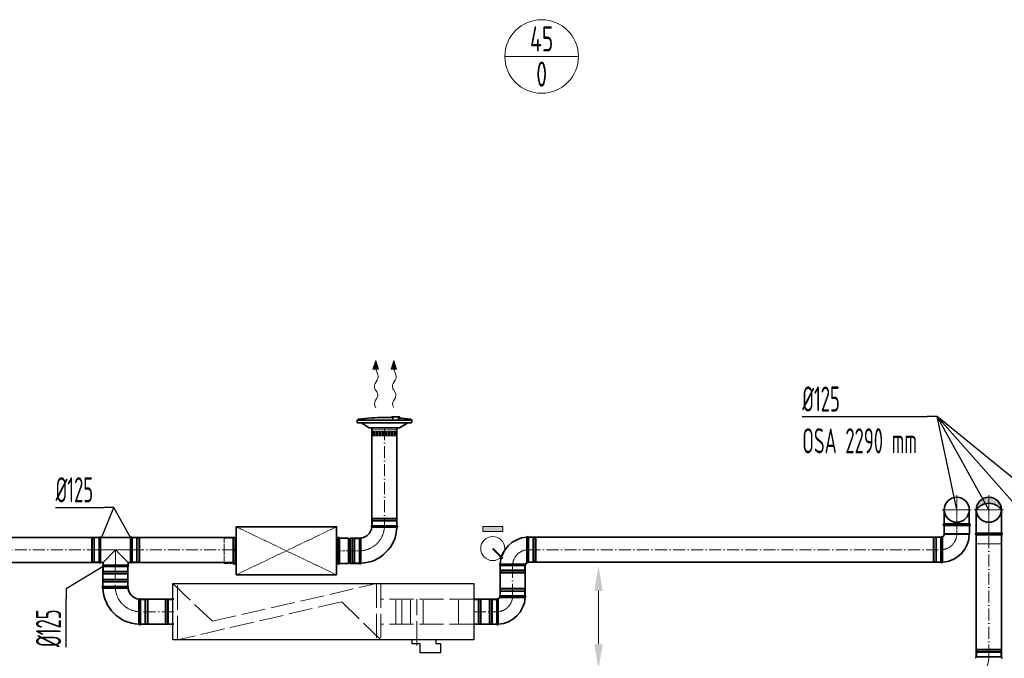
# Model space of a CAD drawing. Header units: millimetres. Extents: x -20688 to 44066, y -7315 to 67290.
# Tile 13 of 75: x 17020 to 21929, y -3785 to -603. Entities that reach past the tile are written whole.
import ezdxf
from ezdxf.enums import TextEntityAlignment as Align

# ---------------------------------------------------------------- set-up
doc = ezdxf.new("R2010")
doc.units = ezdxf.units.MM
for name, pattern in [('ACAD_ISO02W100', [15, 12, -3]), ('ACAD_ISO10W100', [18, 12, -3, 0, -3]), ('phl_thick', [0])]:
    doc.linetypes.add(name, pattern=pattern)
for name, color, linetype, lineweight in [('UT_KOTY - DIMENZE', 7, 'Continuous', 5), ('VZT_01 SUP (PŘÍVOD) - OBRYS', 5, 'Continuous', 35), ('VZT_02 SUP (PŘÍVOD) - OSA', 5, 'ACAD_ISO10W100', 5), ('VZT_05 ETA (ODVOD) - OBRYS', 6, 'Continuous', 35), ('VZT_06 ETA (ODVOD) - OSA', 6, 'ACAD_ISO10W100', 5), ('VZT_21 ZAŘÍZENÍ - OBRYS', 1, 'Continuous', 30), ('VZT_22 ZAŘÍZENÍ - DETAIL', 8, 'Continuous', 5), ('VZT_30 DISTRIBUČNÍ PRVKY - OBRYS', 1, 'Continuous', 35), ('VZT_35 TLUMIČE HLUKU - OBRYS', 1, 'Continuous', 35), ('VZT_36 TLUMIČE HLUKU - OSA', 1, 'ACAD_ISO10W100', 5), ('VZT_37 TLUMIČE HLUKU - DETAIL', 8, 'ACAD_ISO02W100', 5), ('VZT_52 POPIS - DISTRIBUCE', 7, 'Continuous', 5), ('VZT_60_KOTY - DIMENZE', 7, 'Continuous', 5), ('VZT_KOTY - DIMENZE', 7, 'Continuous', 5), ('VZT_POPIS - OBECNE', 7, 'Continuous', 5)]:
    doc.layers.add(name, color=color, linetype=linetype, lineweight=lineweight)
for name, color, linetype, lineweight, plot in [('VZT_03 SUP (PŘÍVOD) - NETISK', 8, 'ACAD_ISO02W100', 5, False), ('VZT_07 ETA (ODVOD) - NETISK', 8, 'ACAD_ISO02W100', 5, False), ('VZT_34 DISTRIBUČNÍ PRVKY - NETISK', 8, 'ACAD_ISO02W100', 5, False), ('VZT_39 TLUMIČE HLUKU - NETISK', 8, 'ACAD_ISO02W100', 5, False)]:
    doc.layers.add(name, color=color, linetype=linetype, lineweight=lineweight, plot=plot)
doc.styles.add('EVORA_125', font='isocp.shx', dxfattribs={"width": 0.6, "height": 125})
doc.styles.add('ISOCP 2.5', font='isocp.shx', dxfattribs={"width": 0.6, "height": 2.5})
doc.styles.add('JS', font='isocp.shx', dxfattribs={"width": 0.6, "height": 125})

msp = doc.modelspace()

# ---------------------------------------------------------------- hatches: boundary and pattern name
at = {"layer": 'VZT_05 ETA (ODVOD) - OBRYS'}
h = msp.add_hatch(color=256, dxfattribs=at)
h.dxf.hatch_style = 1
h.paths.add_polyline_path([(21789.4, -3045, -0.242708), (21851.9, -3012.8), (21851.9, -2982.5, 0.414214)])
h.paths.add_polyline_path([(21851.9, -2982.5), (21851.9, -3012.8, -0.242708), (21914.4, -3045, 0.414214)])
at = {"layer": 'VZT_POPIS - OBECNE'}
h = msp.add_hatch(color=256, dxfattribs=at)
h.dxf.hatch_style = 1
h.paths.add_polyline_path([(19428.4, -3128.3), (19328.4, -3128.3), (19328.4, -3153.3), (19428.4, -3153.3)])

# ---------------------------------------------------------------- linework, layer by layer
at = {"color": 0, "lineweight": 13}
for p, q in [((18794.8, -2301.7), (18781.4, -2344.9)), ((18809.3, -2344.5), (18794.8, -2301.7)), ((18884.8, -2301.7), (18871.4, -2344.9)), ((18899.3, -2344.5), (18884.8, -2301.7)), ((18781.4, -2344.9), (18795.4, -2344.7)), ((18809.3, -2344.5), (18795.4, -2344.7)), ((18795.4, -2344.7), (18805.1, -2373.4)), ((18871.4, -2344.9), (18885.4, -2344.7)), ((18899.3, -2344.5), (18885.4, -2344.7)), ((18885.4, -2344.7), (18895.1, -2373.4)), ((18802.8, -2398.8), (18792.4, -2415.3)), ((18892.8, -2398.8), (18882.4, -2415.3)), ((18792.9, -2446.3), (18800.8, -2458.2)), ((18882.9, -2446.3), (18890.8, -2458.2)), ((18801.2, -2489.2), (18793.1, -2502.1)), ((18891.2, -2489.2), (18883.1, -2502.1))]:
    msp.add_line(p, q, dxfattribs=at)
at = {"lineweight": 13}
for p, q in [((18793, -2532.3), (18794.8, -2535.4)), ((18883, -2532.3), (18884.8, -2535.4))]:
    msp.add_line(p, q, dxfattribs=at)
at = {"color": 0, "lineweight": 13}
for centre, start_param, end_param in [((18793.3, -2383.4), 3.908129, 5.191299), ((18883.3, -2383.4), 3.908129, 5.191299), ((18802, -2430.7), 0.766537, 2.375056), ((18892, -2430.7), 0.766537, 2.375056), ((18802.6, -2517.5), 0.766537, 2.320574), ((18791.7, -2473.8), 3.908129, 5.516649), ((18892.6, -2517.5), 0.766537, 2.320574), ((18881.7, -2473.8), 3.908129, 5.516649)]:
    msp.add_ellipse(centre, major_axis=(-0.3, 21.5), ratio=0.625, start_param=start_param, end_param=end_param, dxfattribs=at)
for points in [[(18809.3, -2344.5), (18781.4, -2344.9), (18794.8, -2301.7)], [(18899.3, -2344.5), (18871.4, -2344.9), (18884.8, -2301.7)]]:
    msp.add_solid(points, dxfattribs=at)
at = {"layer": 'UT_KOTY - DIMENZE'}
msp.add_line((19905.8, -3449.6), (19905.8, -3715.2), dxfattribs=at)
for points in [[(19885, -3449.6), (19926.6, -3449.6), (19905.8, -3324.6)], [(19885, -3715.2), (19926.6, -3715.2), (19905.8, -3840.2)]]:
    msp.add_solid(points, dxfattribs=at)
at = {"layer": 'VZT_01 SUP (PŘÍVOD) - OBRYS'}
for p, q in [((18776.1, -3124.5), (18901.1, -3124.5)), ((21755.4, -3124), (21628.4, -3124)), ((21628.4, -3164), (21628.4, -3124)), ((21755.4, -3164), (21755.4, -3124)), ((17415.5, -3307.7), (17415.5, -3182.7)), ((17423.2, -3307.7), (17423.2, -3182.7)), ((17423.2, -3182.7), (17572.9, -3182.7)), ((17572.9, -3307.7), (17572.9, -3182.7)), ((17580.5, -3182.7), (17580.5, -3307.7)), ((18614.6, -3187), (18614.6, -3312)), ((18660.1, -3187), (18614.6, -3187)), ((18660.1, -3187), (18660.1, -3312)), ((18668.1, -3187), (18668.1, -3312)), ((18713.6, -3187), (18668.1, -3187)), ((18713.6, -3312), (18713.6, -3187)), ((18713.6, -3187), (18713.6, -3312)), ((19549, -3306.5), (19549, -3181.5)), ((19556.6, -3306.5), (19556.6, -3181.5)), ((21612.9, -3181.5), (21612.9, -3306.5)), ((21754.4, -3165), (21629.4, -3165)), ((17435.5, -3307.7), (17498, -3245.2)), ((17498, -3245.2), (17560.5, -3307.7)), ((17423.2, -3307.7), (17435.5, -3307.7)), ((17435.5, -3320.6), (17435.5, -3307.7)), ((17560.5, -3320.6), (17435.5, -3320.6)), ((17560.5, -3328.2), (17435.5, -3328.2)), ((17560.5, -3320.6), (17560.5, -3307.7)), ((17560.5, -3307.7), (17572.9, -3307.7)), ((18660.1, -3312), (18614.6, -3312)), ((18713.6, -3312), (18668.1, -3312)), ((19540.1, -3315.4), (19415.1, -3315.4)), ((19540.1, -3323), (19415.1, -3323)), ((17434.3, -3428.2), (17559.3, -3428.2)), ((19415.1, -3474.2), (19540.1, -3474.2)), ((19415.1, -3481.9), (19540.1, -3481.9)), ((17621.8, -3490.7), (17621.8, -3615.7)), ((19398.6, -3490.7), (19398.6, -3615.7)), ((19406.3, -3490.7), (19406.3, -3615.7))]:
    msp.add_line(p, q, dxfattribs=at)
for points in [[(18776.1, -3124.5), (18776.1, -2637.4)], [(18901.1, -3124.5), (18901.1, -2637.4)], [(21629.4, -3115), (21629.4, -3045)], [(21754.4, -3115), (21754.4, -3045)], [(21754.4, -3115), (21629.4, -3115)], [(21754.4, -3124), (21629.4, -3124)], [(16578.1, -3182.7), (17415.5, -3182.7)], [(17580.5, -3182.7), (18089.1, -3182.7)], [(21612.9, -3181.5), (19556.6, -3181.5)], [(16578.1, -3307.7), (17415.5, -3307.7)], [(17434.3, -3428.2), (17434.3, -3328.2)], [(17559.3, -3428.2), (17559.3, -3328.2)], [(17580.5, -3307.7), (18089.1, -3307.7)], [(19415.1, -3474.2), (19415.1, -3323.4)], [(19540.1, -3474.2), (19540.1, -3323.4)], [(21612.9, -3306.5), (19556.6, -3306.5)], [(17621.8, -3490.7), (17788, -3490.7)], [(19398.6, -3490.7), (19283.5, -3490.7)], [(17621.8, -3615.7), (17788, -3615.7)], [(19398.6, -3615.7), (19283.5, -3615.7)]]:
    msp.add_lwpolyline(points, dxfattribs=at)
for centre, radius, start, end in [((21691.9, -3045), 62.5, 0, 180), ((21691.9, -3045), 62.5, 180, 0), ((18713.6, -3124.5), 62.5, 276.8302, 353.1698), ((18713.6, -3124.5), 187.5, 272.3607, 357.6393), ((18777.8, -3128.3), 4.17, 113.4678, 239.7019), ((18899.4, -3128.3), 4.17, 291.1072, 66.5322), ((21629.4, -3119.5), 4.5, 90, 270), ((21754.4, -3119.5), 4.5, 270, 90), ((17419.4, -3184.4), 4.17, 23.4678, 156.5322), ((17576.7, -3184.4), 4.17, 23.4678, 156.5322), ((18664.1, -3187), 4, 180, 0), ((18717.4, -3188.7), 4.17, 30.2981, 156.5322), ((19556.6, -3323), 141.5, 93.1369, 176.8631), ((19552.8, -3183.2), 4.17, 23.4678, 159.6691), ((21616.7, -3183.2), 4.17, 47.2771, 156.5322), ((21612.9, -3165), 16.5, 293.8093, 0), ((21612.9, -3165), 141.5, 273.1369, 0), ((21629.4, -3164), 1, 180, 270), ((21754.4, -3164), 1, 270, 0), ((17419.4, -3306.1), 4.17, 203.4678, 336.5322), ((17437.2, -3324.4), 4.17, 113.4678, 246.5322), ((17558.9, -3324.4), 4.17, 293.4678, 66.5322), ((17576.7, -3306.1), 4.17, 203.4678, 336.5322), ((18664.1, -3312), 4, 0, 180), ((18717.4, -3310.4), 4.17, 203.4678, 338.8928), ((19416.8, -3319.2), 4.17, 110.3309, 246.5322), ((19538.5, -3319.2), 4.17, 293.4678, 66.5322), ((19556.6, -3323), 16.5, 113.8093, 156.1907), ((19552.8, -3304.9), 4.17, 203.4678, 336.5322), ((21616.7, -3304.9), 4.17, 203.4678, 339.6691), ((17436, -3432.1), 4.17, 113.4678, 248.8928), ((17621.8, -3428.2), 187.5, 182.3607, 267.6393), ((17557.7, -3432.1), 4.17, 300.2981, 66.5322), ((17621.8, -3428.2), 62.5, 186.8302, 263.1698), ((19398.6, -3474.2), 16.5, 293.8093, 336.1907), ((19398.6, -3474.2), 141.5, 273.1369, 356.8631), ((19416.8, -3478.1), 4.17, 113.4678, 246.5322), ((19538.5, -3478.1), 4.17, 290.3309, 66.5322), ((17618, -3492.4), 4.17, 23.4678, 149.7019), ((19402.5, -3492.4), 4.17, 23.4678, 156.5322), ((17618, -3614.1), 4.17, 201.1072, 336.5322), ((19402.5, -3614.1), 4.17, 203.4678, 339.6691)]:
    msp.add_arc(centre, radius, start, end, dxfattribs=at)
for points, knots in [([(18775.6, -3132), (18775.6, -3132), (18777.2, -3132), (18783.4, -3132), (18787.8, -3132), (18799.2, -3132.1), (18806, -3132.1), (18821, -3132.1), (18829.1, -3132.2), (18845.5, -3132.2), (18853.6, -3132.2), (18868.8, -3132.2), (18875.7, -3132.2), (18887.5, -3132.2), (18892.2, -3132.2), (18898.9, -3132.2), (18900.7, -3132.2), (18900.9, -3132.2), (18900.9, -3132.2), (18900.9, -3132.2)], [0, 0, 0, 0, 24.235852, 24.235852, 48.531845, 48.531845, 73.024415, 73.024415, 97.570898, 97.570898, 122.078339, 122.078339, 146.53579, 146.53579, 170.957495, 170.957495, 195.359468, 195.359468, 197.168246, 197.168246, 197.168246, 197.168246]), ([(18721, -3186.6), (18721, -3186.6), (18721, -3186.6), (18721, -3186.9), (18721, -3187.3), (18721, -3188.3), (18721, -3189.1), (18721.1, -3192.3), (18721.1, -3195.4), (18721.1, -3204.3), (18721.2, -3210.5), (18721.2, -3224.6), (18721.2, -3232.4), (18721.3, -3248.6), (18721.3, -3256.9), (18721.3, -3272.7), (18721.3, -3280.2), (18721.3, -3293.4), (18721.3, -3299), (18721.3, -3305.9), (18721.3, -3308.1), (18721.3, -3311.1), (18721.3, -3311.9), (18721.3, -3311.9)], [197.067977, 197.067977, 197.067977, 197.067977, 201.792196, 201.792196, 209.190204, 209.190204, 218.040239, 218.040239, 237.760854, 237.760854, 262.206108, 262.206108, 286.831239, 286.831239, 311.323072, 311.323072, 335.946087, 335.946087, 360.704397, 360.704397, 377.088273, 377.088273, 394.105327, 394.105327, 394.105327, 394.105327]), ([(21619.5, -3180.1), (21619.5, -3180.1), (21619.5, -3180.5), (21619.7, -3182.6), (21619.8, -3184.8), (21620.1, -3191), (21620.1, -3195), (21620.3, -3205.8), (21620.4, -3213), (21620.5, -3228.7), (21620.5, -3237), (21620.5, -3253.6), (21620.5, -3261.7), (21620.6, -3276.7), (21620.6, -3283.4), (21620.6, -3294.7), (21620.6, -3299.1), (21620.6, -3304.9), (21620.6, -3306.3), (21620.6, -3306.3)], [197.702813, 197.702813, 197.702813, 197.702813, 209.733369, 209.733369, 228.63381, 228.63381, 247.962689, 247.962689, 273.396832, 273.396832, 298.447199, 298.447199, 323.101867, 323.101867, 347.591906, 347.591906, 372.010558, 372.010558, 395.3015, 395.3015, 395.3015, 395.3015]), ([(17559.8, -3435.7), (17559.8, -3435.7), (17559.7, -3435.7), (17559.4, -3435.7), (17559.1, -3435.7), (17558, -3435.7), (17557.2, -3435.7), (17554.1, -3435.7), (17551, -3435.7), (17542, -3435.8), (17535.9, -3435.8), (17521.7, -3435.8), (17513.9, -3435.8), (17497.7, -3435.9), (17489.5, -3435.9), (17473.6, -3435.9), (17466.1, -3435.9), (17452.9, -3435.9), (17447.4, -3435.9), (17440.4, -3435.9), (17438.3, -3435.9), (17435.3, -3435.9), (17434.5, -3435.9), (17434.5, -3435.9)], [197.067977, 197.067977, 197.067977, 197.067977, 201.792196, 201.792196, 209.190204, 209.190204, 218.040239, 218.040239, 237.760854, 237.760854, 262.206108, 262.206108, 286.831239, 286.831239, 311.323072, 311.323072, 335.946087, 335.946087, 360.704397, 360.704397, 377.088273, 377.088273, 394.105327, 394.105327, 394.105327, 394.105327]), ([(17614.4, -3490.3), (17614.4, -3490.3), (17614.4, -3491.9), (17614.3, -3498), (17614.3, -3502.5), (17614.3, -3513.9), (17614.2, -3520.7), (17614.2, -3535.7), (17614.2, -3543.8), (17614.2, -3560.1), (17614.1, -3568.2), (17614.1, -3583.4), (17614.1, -3590.4), (17614.1, -3602.1), (17614.1, -3606.9), (17614.1, -3613.5), (17614.1, -3615.3), (17614.1, -3615.6), (17614.1, -3615.6), (17614.1, -3615.6)], [0, 0, 0, 0, 24.235852, 24.235852, 48.531845, 48.531845, 73.024415, 73.024415, 97.570898, 97.570898, 122.078339, 122.078339, 146.53579, 146.53579, 170.957495, 170.957495, 195.359468, 195.359468, 197.168246, 197.168246, 197.168246, 197.168246])]:
    msp.add_open_spline(points, degree=3, knots=knots, dxfattribs=at)
at = {"layer": 'VZT_02 SUP (PŘÍVOD) - OSA', "ltscale": 0.3}
msp.add_line((21691.9, -3045), (21764.4, -3045), dxfattribs=at)
at = {"layer": 'VZT_02 SUP (PŘÍVOD) - OSA', "ltscale": 5}
for points in [[(18838.6, -2637.4), (18838.6, -3124.5)], [(17415.5, -3245.2), (16578.1, -3245.2)], [(18089.1, -3245.2), (17580.5, -3245.2)], [(19556.6, -3244), (21612.9, -3244)], [(17496.8, -3328.2), (17496.8, -3428.2)], [(19477.6, -3323.4), (19477.6, -3474.2)], [(17788, -3553.2), (17621.8, -3553.2)], [(19283.5, -3553.2), (19398.6, -3553.2)]]:
    msp.add_lwpolyline(points, dxfattribs=at)
at = {"layer": 'VZT_02 SUP (PŘÍVOD) - OSA', "ltscale": 0.3}
for points in [[(21691.9, -2972.5), (21691.9, -3045)], [(21691.9, -3045), (21619.4, -3045)], [(21691.9, -3045), (21691.9, -3124)], [(21764.4, -3045), (21691.9, -3045)], [(17498, -3328.2), (17498, -3245.2)]]:
    msp.add_lwpolyline(points, dxfattribs=at)
for points in [[(18838.6, -3124.5), (18838.6, -3124.5, -0.414214), (18713.6, -3249.5), (18713.6, -3249.5)], [(21691.9, -3124), (21691.9, -3165, -0.414214), (21612.9, -3244), (21612.9, -3244)], [(19556.6, -3244), (19556.6, -3244, 0.414214), (19477.6, -3323), (19477.6, -3323)], [(17621.8, -3553.2), (17621.8, -3553.2, -0.414214), (17496.8, -3428.2), (17496.8, -3428.2)], [(19398.6, -3553.2), (19398.6, -3553.2, 0.414214), (19477.6, -3474.2), (19477.6, -3474.2)]]:
    msp.add_lwpolyline(points, format="xyb", dxfattribs=at)
at = {"layer": 'VZT_02 SUP (PŘÍVOD) - OSA'}
msp.add_lwpolyline([(18713.6, -3249.5), (18614.6, -3249.5)], dxfattribs=at)
at = {"layer": 'VZT_03 SUP (PŘÍVOD) - NETISK', "ltscale": 0.4}
for p, q in [((18777.6, -3091), (18899.6, -3091)), ((18777.6, -3091.5), (18777.6, -3091)), ((18777.6, -3091.5), (18899.6, -3091.5)), ((18778.6, -3086.5), (18898.6, -3086.5)), ((18778.6, -3090.5), (18778.6, -3086.5)), ((18778.6, -3090.5), (18898.6, -3090.5)), ((18779.6, -3091), (18779.6, -3090.5)), ((18779.6, -3098.5), (18779.6, -3091.5)), ((18897.6, -3091), (18897.6, -3090.5)), ((18897.6, -3098.5), (18897.6, -3091.5)), ((18898.6, -3090.5), (18898.6, -3086.5)), ((18899.6, -3091.5), (18899.6, -3091)), ((18777.6, -3098.5), (18899.6, -3098.5)), ((18777.6, -3099), (18777.6, -3098.5)), ((18777.6, -3099), (18899.6, -3099)), ((18778.6, -3102.5), (18898.6, -3102.5)), ((18778.6, -3124.5), (18778.6, -3102.5)), ((18779.6, -3102.5), (18779.6, -3099)), ((18897.6, -3102.5), (18897.6, -3099)), ((18898.6, -3124.5), (18898.6, -3102.5)), ((18899.6, -3099), (18899.6, -3098.5)), ((17377.5, -3305.2), (17377.5, -3185.2)), ((17381.5, -3185.2), (17377.5, -3185.2)), ((17381.5, -3305.2), (17381.5, -3185.2)), ((17382, -3186.2), (17381.5, -3186.2)), ((17382, -3306.2), (17382, -3184.2)), ((17382.5, -3184.2), (17382, -3184.2)), ((17382.5, -3306.2), (17382.5, -3184.2)), ((17389.5, -3186.2), (17382.5, -3186.2)), ((17389.5, -3306.2), (17389.5, -3184.2)), ((17390, -3184.2), (17389.5, -3184.2)), ((17390, -3306.2), (17390, -3184.2)), ((17393.5, -3186.2), (17390, -3186.2)), ((17393.5, -3305.2), (17393.5, -3185.2)), ((17415.5, -3185.2), (17393.5, -3185.2)), ((17602.5, -3185.2), (17580.5, -3185.2)), ((17602.5, -3305.2), (17602.5, -3185.2)), ((17606, -3186.2), (17602.5, -3186.2)), ((17606, -3306.2), (17606, -3184.2)), ((17606.5, -3184.2), (17606, -3184.2)), ((17606.5, -3306.2), (17606.5, -3184.2)), ((17613.5, -3186.2), (17606.5, -3186.2)), ((17613.5, -3306.2), (17613.5, -3184.2)), ((17614, -3184.2), (17613.5, -3184.2)), ((17614, -3306.2), (17614, -3184.2)), ((17614.5, -3186.2), (17614, -3186.2)), ((17614.5, -3305.2), (17614.5, -3185.2)), ((17618.5, -3185.2), (17614.5, -3185.2)), ((17618.5, -3305.2), (17618.5, -3185.2)), ((18675.6, -3309.5), (18675.6, -3189.5)), ((18679.6, -3189.5), (18675.6, -3189.5)), ((18679.6, -3309.5), (18679.6, -3189.5)), ((18680.1, -3190.5), (18679.6, -3190.5)), ((18680.1, -3310.5), (18680.1, -3188.5)), ((18680.6, -3188.5), (18680.1, -3188.5)), ((18680.6, -3310.5), (18680.6, -3188.5)), ((18687.6, -3190.5), (18680.6, -3190.5)), ((18687.6, -3310.5), (18687.6, -3188.5)), ((18688.1, -3188.5), (18687.6, -3188.5)), ((18688.1, -3310.5), (18688.1, -3188.5)), ((18691.6, -3190.5), (18688.1, -3190.5)), ((18691.6, -3309.5), (18691.6, -3189.5)), ((18713.6, -3189.5), (18691.6, -3189.5)), ((19578.6, -3184), (19556.6, -3184)), ((19578.6, -3304), (19578.6, -3184)), ((19582.1, -3185), (19578.6, -3185)), ((19582.1, -3305), (19582.1, -3183)), ((19582.6, -3183), (19582.1, -3183)), ((19582.6, -3305), (19582.6, -3183)), ((19589.6, -3185), (19582.6, -3185)), ((19589.6, -3305), (19589.6, -3183)), ((19590.1, -3183), (19589.6, -3183)), ((19590.1, -3305), (19590.1, -3183)), ((19590.6, -3185), (19590.1, -3185)), ((19590.6, -3304), (19590.6, -3184)), ((19594.6, -3184), (19590.6, -3184)), ((19594.6, -3304), (19594.6, -3184)), ((21574.9, -3184), (21574.9, -3304)), ((21578.9, -3184), (21574.9, -3184)), ((21578.9, -3184), (21578.9, -3304)), ((21579.4, -3185), (21578.9, -3185)), ((21579.4, -3183), (21579.4, -3305)), ((21579.9, -3183), (21579.4, -3183)), ((21579.9, -3183), (21579.9, -3305)), ((21586.9, -3185), (21579.9, -3185)), ((21586.9, -3183), (21586.9, -3305)), ((21587.4, -3183), (21586.9, -3183)), ((21587.4, -3183), (21587.4, -3305)), ((21590.9, -3185), (21587.4, -3185)), ((21590.9, -3184), (21590.9, -3304)), ((21612.9, -3184), (21590.9, -3184)), ((17381.5, -3305.2), (17377.5, -3305.2)), ((17382, -3304.2), (17381.5, -3304.2)), ((17382.5, -3306.2), (17382, -3306.2)), ((17389.5, -3304.2), (17382.5, -3304.2)), ((17390, -3306.2), (17389.5, -3306.2)), ((17393.5, -3304.2), (17390, -3304.2)), ((17415.5, -3305.2), (17393.5, -3305.2)), ((17438, -3328.2), (17438, -3350.2)), ((17558, -3328.2), (17558, -3350.2)), ((17602.5, -3305.2), (17580.5, -3305.2)), ((17606, -3304.2), (17602.5, -3304.2)), ((17606.5, -3306.2), (17606, -3306.2)), ((17613.5, -3304.2), (17606.5, -3304.2)), ((17614, -3306.2), (17613.5, -3306.2)), ((17614.5, -3304.2), (17614, -3304.2)), ((17618.5, -3305.2), (17614.5, -3305.2)), ((18679.6, -3309.5), (18675.6, -3309.5)), ((18680.1, -3308.5), (18679.6, -3308.5)), ((18680.6, -3310.5), (18680.1, -3310.5)), ((18687.6, -3308.5), (18680.6, -3308.5)), ((18688.1, -3310.5), (18687.6, -3310.5)), ((18691.6, -3308.5), (18688.1, -3308.5)), ((18713.6, -3309.5), (18691.6, -3309.5)), ((19417.6, -3323), (19417.6, -3345)), ((19537.6, -3323), (19537.6, -3345)), ((19578.6, -3304), (19556.6, -3304)), ((19582.1, -3303), (19578.6, -3303)), ((19582.6, -3305), (19582.1, -3305)), ((19589.6, -3303), (19582.6, -3303)), ((19590.1, -3305), (19589.6, -3305)), ((19590.6, -3303), (19590.1, -3303)), ((19594.6, -3304), (19590.6, -3304)), ((21578.9, -3304), (21574.9, -3304)), ((21579.4, -3303), (21578.9, -3303)), ((21579.9, -3305), (21579.4, -3305)), ((21586.9, -3303), (21579.9, -3303)), ((21587.4, -3305), (21586.9, -3305)), ((21590.9, -3303), (21587.4, -3303)), ((21612.9, -3304), (21590.9, -3304)), ((17559, -3353.7), (17437, -3353.7)), ((17437, -3353.7), (17437, -3354.2)), ((17559, -3354.2), (17437, -3354.2)), ((17559, -3361.2), (17437, -3361.2)), ((17437, -3361.2), (17437, -3361.7)), ((17559, -3361.7), (17437, -3361.7)), ((17558, -3350.2), (17438, -3350.2)), ((17558, -3362.2), (17438, -3362.2)), ((17438, -3362.2), (17438, -3366.2)), ((17558, -3366.2), (17438, -3366.2)), ((17439, -3350.2), (17439, -3353.7)), ((17439, -3354.2), (17439, -3361.2)), ((17439, -3361.7), (17439, -3362.2)), ((17557, -3350.2), (17557, -3353.7)), ((17557, -3354.2), (17557, -3361.2)), ((17557, -3361.7), (17557, -3362.2)), ((17558, -3362.2), (17558, -3366.2)), ((17559, -3353.7), (17559, -3354.2)), ((17559, -3361.2), (17559, -3361.7)), ((19538.6, -3348.5), (19416.6, -3348.5)), ((19416.6, -3348.5), (19416.6, -3349)), ((19538.6, -3349), (19416.6, -3349)), ((19538.6, -3356), (19416.6, -3356)), ((19416.6, -3356), (19416.6, -3356.5)), ((19538.6, -3356.5), (19416.6, -3356.5)), ((19537.6, -3345), (19417.6, -3345)), ((19537.6, -3357), (19417.6, -3357)), ((19417.6, -3357), (19417.6, -3361)), ((19537.6, -3361), (19417.6, -3361)), ((19418.6, -3345), (19418.6, -3348.5)), ((19418.6, -3349), (19418.6, -3356)), ((19418.6, -3356.5), (19418.6, -3357)), ((19536.6, -3345), (19536.6, -3348.5)), ((19536.6, -3349), (19536.6, -3356)), ((19536.6, -3356.5), (19536.6, -3357)), ((19537.6, -3357), (19537.6, -3361)), ((19538.6, -3348.5), (19538.6, -3349)), ((19538.6, -3356), (19538.6, -3356.5)), ((17435.8, -3394.7), (17557.8, -3394.7)), ((17435.8, -3395.2), (17435.8, -3394.7)), ((17435.8, -3395.2), (17557.8, -3395.2)), ((17435.8, -3402.2), (17557.8, -3402.2)), ((17435.8, -3402.7), (17435.8, -3402.2)), ((17435.8, -3402.7), (17557.8, -3402.7)), ((17436.8, -3390.2), (17556.8, -3390.2)), ((17436.8, -3394.2), (17436.8, -3390.2)), ((17436.8, -3394.2), (17556.8, -3394.2)), ((17436.8, -3406.2), (17556.8, -3406.2)), ((17436.8, -3428.2), (17436.8, -3406.2)), ((17437.8, -3394.7), (17437.8, -3394.2)), ((17437.8, -3402.2), (17437.8, -3395.2)), ((17437.8, -3406.2), (17437.8, -3402.7)), ((17555.8, -3394.7), (17555.8, -3394.2)), ((17555.8, -3402.2), (17555.8, -3395.2)), ((17555.8, -3406.2), (17555.8, -3402.7)), ((17556.8, -3394.2), (17556.8, -3390.2)), ((17556.8, -3428.2), (17556.8, -3406.2)), ((17557.8, -3395.2), (17557.8, -3394.7)), ((17557.8, -3402.7), (17557.8, -3402.2)), ((19416.6, -3440.7), (19538.6, -3440.7)), ((19416.6, -3441.2), (19416.6, -3440.7)), ((19416.6, -3441.2), (19538.6, -3441.2)), ((19416.6, -3448.2), (19538.6, -3448.2)), ((19416.6, -3448.7), (19416.6, -3448.2)), ((19416.6, -3448.7), (19538.6, -3448.7)), ((19417.6, -3436.2), (19537.6, -3436.2)), ((19417.6, -3440.2), (19417.6, -3436.2)), ((19417.6, -3440.2), (19537.6, -3440.2)), ((19417.6, -3452.2), (19537.6, -3452.2)), ((19417.6, -3474.2), (19417.6, -3452.2)), ((19418.6, -3440.7), (19418.6, -3440.2)), ((19418.6, -3448.2), (19418.6, -3441.2)), ((19418.6, -3452.2), (19418.6, -3448.7)), ((19536.6, -3440.7), (19536.6, -3440.2)), ((19536.6, -3448.2), (19536.6, -3441.2)), ((19536.6, -3452.2), (19536.6, -3448.7)), ((19537.6, -3440.2), (19537.6, -3436.2)), ((19537.6, -3474.2), (19537.6, -3452.2)), ((19538.6, -3441.2), (19538.6, -3440.7)), ((19538.6, -3448.7), (19538.6, -3448.2)), ((17621.8, -3493.2), (17643.8, -3493.2)), ((17643.8, -3493.2), (17643.8, -3613.2)), ((17643.8, -3494.2), (17647.3, -3494.2)), ((17647.3, -3492.2), (17647.3, -3614.2)), ((17647.3, -3492.2), (17647.8, -3492.2)), ((17647.8, -3492.2), (17647.8, -3614.2)), ((17647.8, -3494.2), (17654.8, -3494.2)), ((17654.8, -3492.2), (17654.8, -3614.2)), ((17654.8, -3492.2), (17655.3, -3492.2)), ((17655.3, -3492.2), (17655.3, -3614.2)), ((17655.3, -3494.2), (17655.8, -3494.2)), ((17655.8, -3493.2), (17655.8, -3613.2)), ((17655.8, -3493.2), (17659.8, -3493.2)), ((17659.8, -3493.2), (17659.8, -3613.2)), ((19360.6, -3493.2), (19360.6, -3613.2)), ((19360.6, -3493.2), (19364.6, -3493.2)), ((19364.6, -3493.2), (19364.6, -3613.2)), ((19364.6, -3494.2), (19365.1, -3494.2)), ((19365.1, -3492.2), (19365.1, -3614.2)), ((19365.1, -3492.2), (19365.6, -3492.2)), ((19365.6, -3492.2), (19365.6, -3614.2)), ((19365.6, -3494.2), (19372.6, -3494.2)), ((19372.6, -3492.2), (19372.6, -3614.2)), ((19372.6, -3492.2), (19373.1, -3492.2)), ((19373.1, -3492.2), (19373.1, -3614.2)), ((19373.1, -3494.2), (19376.6, -3494.2)), ((19376.6, -3493.2), (19376.6, -3613.2)), ((19376.6, -3493.2), (19398.6, -3493.2)), ((17621.8, -3613.2), (17643.8, -3613.2)), ((17643.8, -3612.2), (17647.3, -3612.2)), ((17647.3, -3614.2), (17647.8, -3614.2)), ((17647.8, -3612.2), (17654.8, -3612.2)), ((17654.8, -3614.2), (17655.3, -3614.2)), ((17655.3, -3612.2), (17655.8, -3612.2)), ((17655.8, -3613.2), (17659.8, -3613.2)), ((19360.6, -3613.2), (19364.6, -3613.2)), ((19364.6, -3612.2), (19365.1, -3612.2)), ((19365.1, -3614.2), (19365.6, -3614.2)), ((19365.6, -3612.2), (19372.6, -3612.2)), ((19372.6, -3614.2), (19373.1, -3614.2)), ((19373.1, -3612.2), (19376.6, -3612.2)), ((19376.6, -3613.2), (19398.6, -3613.2))]:
    msp.add_line(p, q, dxfattribs=at)
for points in [[(21754.4, -3124), (21754.4, -3169), (21629.4, -3169), (21629.4, -3124)], [(17415.5, -3245.2), (17580.5, -3245.2)]]:
    msp.add_lwpolyline(points, dxfattribs=at)
at = {"layer": 'VZT_05 ETA (ODVOD) - OBRYS'}
msp.add_line((21914.4, -3777.7), (21789.4, -3777.7), dxfattribs=at)
for points in [[(21789.4, -3161), (21789.4, -3045)], [(21914.4, -3161), (21914.4, -3045)], [(21789.4, -3161), (21914.4, -3161)], [(21789.4, -3170), (21789.4, -3777.7)], [(21789.4, -3170), (21914.4, -3170)], [(21914.4, -3170), (21914.4, -3777.7)]]:
    msp.add_lwpolyline(points, dxfattribs=at)
msp.add_circle((21851.9, -3045), 62.5, dxfattribs=at)
for centre, radius, start, end in [((21851.9, -3089.5), 76.7, 35.4307, 144.5693), ((21789.4, -3165.5), 4.5, 90, 270), ((21914.4, -3165.5), 4.5, 270, 90), ((21791, -3781.6), 4.17, 113.4678, 239.7019), ((21912.7, -3781.6), 4.17, 291.1072, 66.5322)]:
    msp.add_arc(centre, radius, start, end, dxfattribs=at)
at = {"layer": 'VZT_06 ETA (ODVOD) - OSA', "ltscale": 0.3}
for points in [[(21851.9, -2972.5), (21851.9, -3045)], [(21779.4, -3045), (21851.9, -3045)], [(21851.9, -3045), (21851.9, -3170)], [(21851.9, -3045), (21924.4, -3045)]]:
    msp.add_lwpolyline(points, dxfattribs=at)
at = {"layer": 'VZT_06 ETA (ODVOD) - OSA', "ltscale": 5}
msp.add_lwpolyline([(21851.9, -3777.7), (21851.9, -3170)], dxfattribs=at)
at = {"layer": 'VZT_06 ETA (ODVOD) - OSA', "ltscale": 0.3, "elevation": 0}
msp.add_lwpolyline([(21726.9, -3902.7), (21726.9, -3902.7, 0.414214), (21851.9, -3777.7), (21851.9, -3777.7)], format="xyb", dxfattribs=at)
at = {"layer": 'VZT_07 ETA (ODVOD) - NETISK', "ltscale": 0.4}
for p, q in [((17745.5, -3493.2), (17745.5, -3613.2)), ((17749.5, -3493.2), (17745.5, -3493.2)), ((17749.5, -3493.2), (17749.5, -3613.2)), ((17750, -3494.2), (17749.5, -3494.2)), ((17750, -3492.2), (17750, -3614.2)), ((17750.5, -3492.2), (17750, -3492.2)), ((17750.5, -3492.2), (17750.5, -3614.2)), ((17757.5, -3494.2), (17750.5, -3494.2)), ((17757.5, -3492.2), (17757.5, -3614.2)), ((17758, -3492.2), (17757.5, -3492.2)), ((17758, -3492.2), (17758, -3614.2)), ((17761.5, -3494.2), (17758, -3494.2)), ((17761.5, -3493.2), (17761.5, -3613.2)), ((17783.5, -3493.2), (17761.5, -3493.2)), ((19283.5, -3493.2), (19305.5, -3493.2)), ((19305.5, -3493.2), (19305.5, -3613.2)), ((19305.5, -3494.2), (19309, -3494.2)), ((19309, -3492.2), (19309, -3614.2)), ((19309, -3492.2), (19309.5, -3492.2)), ((19309.5, -3492.2), (19309.5, -3614.2)), ((19309.5, -3494.2), (19316.5, -3494.2)), ((19316.5, -3492.2), (19316.5, -3614.2)), ((19316.5, -3492.2), (19317, -3492.2)), ((19317, -3492.2), (19317, -3614.2)), ((19317, -3494.2), (19317.5, -3494.2)), ((19317.5, -3493.2), (19317.5, -3613.2)), ((19317.5, -3493.2), (19321.5, -3493.2)), ((19321.5, -3493.2), (19321.5, -3613.2)), ((17749.5, -3613.2), (17745.5, -3613.2)), ((17750, -3612.2), (17749.5, -3612.2)), ((17750.5, -3614.2), (17750, -3614.2)), ((17757.5, -3612.2), (17750.5, -3612.2)), ((17758, -3614.2), (17757.5, -3614.2)), ((17761.5, -3612.2), (17758, -3612.2)), ((17783.5, -3613.2), (17761.5, -3613.2)), ((19283.5, -3613.2), (19305.5, -3613.2)), ((19305.5, -3612.2), (19309, -3612.2)), ((19309, -3614.2), (19309.5, -3614.2)), ((19309.5, -3612.2), (19316.5, -3612.2)), ((19316.5, -3614.2), (19317, -3614.2)), ((19317, -3612.2), (19317.5, -3612.2)), ((19317.5, -3613.2), (19321.5, -3613.2)), ((21912.9, -3744.2), (21790.9, -3744.2)), ((21790.9, -3744.7), (21790.9, -3744.2)), ((21912.9, -3744.7), (21790.9, -3744.7)), ((21912.9, -3751.7), (21790.9, -3751.7)), ((21790.9, -3752.2), (21790.9, -3751.7)), ((21912.9, -3752.2), (21790.9, -3752.2)), ((21911.9, -3739.7), (21791.9, -3739.7)), ((21791.9, -3743.7), (21791.9, -3739.7)), ((21911.9, -3743.7), (21791.9, -3743.7)), ((21911.9, -3755.7), (21791.9, -3755.7)), ((21791.9, -3777.7), (21791.9, -3755.7)), ((21792.9, -3744.2), (21792.9, -3743.7)), ((21792.9, -3751.7), (21792.9, -3744.7)), ((21792.9, -3755.7), (21792.9, -3752.2)), ((21910.9, -3744.2), (21910.9, -3743.7)), ((21910.9, -3751.7), (21910.9, -3744.7)), ((21910.9, -3755.7), (21910.9, -3752.2)), ((21911.9, -3743.7), (21911.9, -3739.7)), ((21911.9, -3777.7), (21911.9, -3755.7)), ((21912.9, -3744.7), (21912.9, -3744.2)), ((21912.9, -3752.2), (21912.9, -3751.7))]:
    msp.add_line(p, q, dxfattribs=at)
msp.add_lwpolyline([(21789.4, -3170), (21789.4, -3215), (21914.4, -3215), (21914.4, -3170)], dxfattribs=at)
at = {"layer": 'VZT_21 ZAŘÍZENÍ - OBRYS'}
msp.add_lwpolyline([(17783.5, -3413.2), (19283.5, -3413.2), (19283.5, -3693.2), (17783.5, -3693.2)], close=True, dxfattribs=at)
msp.add_lwpolyline([(19095.2, -3693.2), (19095.2, -3711.8), (19117.7, -3711.8), (19117.7, -3758.4), (19016, -3758.4), (19016, -3713), (18976.1, -3713), (18976.1, -3693.2)], dxfattribs=at)
at = {"layer": 'VZT_22 ZAŘÍZENÍ - DETAIL', "linetype": 'ACAD_ISO02W100', "lineweight": 5, "ltscale": 10}
for points in [[(17783.5, -3413.2), (17981, -3600.4), (18799.2, -3413.2)], [(17807.5, -3693.2), (17807.5, -3413.2)], [(18799.2, -3413.2), (18799.2, -3693.2)], [(18819.7, -3413.2), (18819.7, -3693.2)], [(18819.7, -3693.2), (18625.1, -3503.2), (17807.5, -3693.2)], [(19283.5, -3490.7), (18819.7, -3490.7)], [(18895.2, -3615.7), (18895.2, -3490.7)], [(18926, -3615.7), (18926, -3490.7)], [(18969, -3615.7), (18969, -3490.7)], [(19000, -3720.8), (19000, -3490.7)], [(19032.3, -3615.7), (19032.3, -3490.7)], [(19208.1, -3615.7), (19208.1, -3490.7)], [(19283.5, -3615.7), (18819.7, -3615.7)]]:
    msp.add_lwpolyline(points, dxfattribs=at)
at = {"layer": 'VZT_30 DISTRIBUČNÍ PRVKY - OBRYS'}
for points in [[(18702.1, -2598.4), (18975.1, -2598.4), (18975.1, -2607.5, -0.414214), (18971.3, -2611.4), (18706, -2611.4, -0.414214), (18702.1, -2607.5), (18702.1, -2598.4)], [(18838.6, -2585.4, 0.0327), (18710.1, -2593.9), (18707.1, -2594.4, 0.36397), (18704.6, -2597.4), (18704.6, -2598.4)], [(18838.6, -2585.4, -0.010645), (18880.6, -2586.3, -0.010645)], [(18907.9, -2598.4), (18907.9, -2586, -0.267949), (18908.1, -2585.6), (18913.8, -2582.3, 0.267949), (18914, -2581.9), (18914, -2581.2), (18874.4, -2581.2), (18874.4, -2581.9, 0.267949), (18874.6, -2582.3), (18880.4, -2585.6, -0.267949), (18880.6, -2586), (18880.6, -2598.4)], [(18907.9, -2587.8, -0.015115), (18967.2, -2593.9), (18970.1, -2594.4, -0.36397), (18972.6, -2597.4), (18972.6, -2598.4)], [(18954.7, -2611.4), (18914.4, -2636.8, -0.141374), (18912.3, -2637.4), (18764.9, -2637.4, -0.141374), (18762.9, -2636.8), (18722.5, -2611.4)]]:
    msp.add_lwpolyline(points, format="xyb", dxfattribs=at)
at = {"layer": 'VZT_34 DISTRIBUČNÍ PRVKY - NETISK'}
for points in [[(18777.6, -2637.4), (18777.6, -2647.4), (18899.6, -2647.4), (18899.6, -2637.4)], [(18777.6, -2637.4), (18899.6, -2637.4)], [(18778.6, -2655.2), (18838.7, -2655.2)], [(18780.6, -2657.9), (18838.7, -2657.9)], [(18782.4, -2673.4), (18781, -2677.4), (18838.7, -2677.4)], [(18781.4, -2673.2), (18838.7, -2673.2)], [(18782.2, -2661.5), (18838.7, -2661.5)], [(18898.8, -2655.2), (18838.7, -2655.2)], [(18896.8, -2657.9), (18838.7, -2657.9)], [(18895.2, -2661.5), (18838.7, -2661.5)], [(18896, -2673.2), (18838.7, -2673.2)], [(18895, -2673.4), (18896.4, -2677.4), (18838.7, -2677.4)]]:
    msp.add_lwpolyline(points, dxfattribs=at)
for points in [[(18778.6, -2647.4), (18778.6, -2655.2, 0.291473), (18780.2, -2657.6, 0.291473)], [(18898.8, -2647.4), (18898.8, -2655.2, -0.291473), (18897.2, -2657.6, -0.291473)], [(18774, -2667.3), (18779.9, -2665.8, -0.058981), (18780.6, -2665.8), (18838.7, -2665.8)], [(18774, -2667.3), (18779.7, -2668.7, 0.060863), (18780.4, -2668.8), (18838.7, -2668.8)], [(18903.4, -2667.3), (18897.5, -2665.8, 0.058981), (18896.8, -2665.8), (18838.7, -2665.8)], [(18903.4, -2667.3), (18897.7, -2668.7, -0.060863), (18897, -2668.8), (18838.7, -2668.8)]]:
    msp.add_lwpolyline(points, format="xyb", dxfattribs=at)
for centre, radius, start, end in [((18790.5, -2667.9), 10.5, 142.1622, 210.2824), ((18778.4, -2661.1), 3.88, 353.3265, 62.5007), ((18899, -2661.1), 3.88, 117.4993, 186.6735), ((18886.9, -2667.9), 10.5, 329.7176, 37.8378)]:
    msp.add_arc(centre, radius, start, end, dxfattribs=at)
at = {"layer": 'VZT_35 TLUMIČE HLUKU - OBRYS'}
for p, q in [((18084.6, -3187), (18084.6, -3312)), ((18614.6, -3187), (18614.6, -3312))]:
    msp.add_line(p, q, dxfattribs=at)
msp.add_lwpolyline([(18599.6, -3369), (18099.6, -3369), (18099.6, -3130), (18599.6, -3130)], close=True, dxfattribs=at)
for points in [[(18093.6, -3187), (18093.6, -3312)], [(18093.6, -3187), (18099.6, -3187)], [(18605.6, -3187), (18599.6, -3187)], [(18605.6, -3187), (18605.6, -3312)], [(18093.6, -3312), (18099.6, -3312)], [(18605.6, -3312), (18599.6, -3312)]]:
    msp.add_lwpolyline(points, dxfattribs=at)
for centre, start, end in [((18089.1, -3187), 0, 180), ((18610.1, -3187), 0, 180), ((18089.1, -3312), 180, 0), ((18610.1, -3312), 180, 0)]:
    msp.add_arc(centre, 4.5, start, end, dxfattribs=at)
at = {"layer": 'VZT_36 TLUMIČE HLUKU - OSA', "ltscale": 5}
for points in [[(18084.6, -3249.5), (18099.6, -3249.5)], [(18614.6, -3249.5), (18599.6, -3249.5)]]:
    msp.add_lwpolyline(points, dxfattribs=at)
at = {"layer": 'VZT_37 TLUMIČE HLUKU - DETAIL', "lineweight": 5}
for points in [[(18599.6, -3369), (18099.6, -3130)], [(18099.6, -3369), (18599.6, -3130)]]:
    msp.add_lwpolyline(points, dxfattribs=at)
at = {"layer": 'VZT_39 TLUMIČE HLUKU - NETISK', "ltscale": 2}
for points in [[(18084.6, -3187), (18039.6, -3187), (18039.6, -3312), (18084.6, -3312)], [(18614.6, -3187), (18659.6, -3187), (18659.6, -3312), (18614.6, -3312)]]:
    msp.add_lwpolyline(points, dxfattribs=at)
at = {"layer": 'VZT_52 POPIS - DISTRIBUCE'}
msp.add_line((19438.9, -786.5), (19805.6, -786.5), dxfattribs=at)
msp.add_circle((19622.3, -786.5), 183.4, dxfattribs=at)
at = {"layer": 'VZT_60_KOTY - DIMENZE', "linetype": 'ByBlock', "lineweight": -2}
for p, q in [((21594.8, -2580.6), (21544.8, -2580.6)), ((17489.8, -3033), (17439.8, -3033)), ((17251.1, -3438.3), (17251.1, -3488.3))]:
    msp.add_line(p, q, dxfattribs=at)
for points in [[(20921.8, -2580.6), (21544.8, -2580.6)], [(21851.9, -3045), (21594.8, -2580.6)], [(22005.9, -3045), (21594.8, -2580.6)], [(22165.9, -3045), (21594.8, -2580.6)], [(21594.8, -2580.6), (21594.8, -2580.6)], [(21691.9, -3045), (21594.8, -2580.6)], [(17199.1, -3033), (17439.8, -3033)], [(17427.6, -3185.2), (17489.8, -3033)], [(17489.8, -3033), (17489.8, -3033)], [(17489.8, -3033), (17489.8, -3033)], [(17572.9, -3182.7), (17489.8, -3033)], [(17435.5, -3328.2), (17251.1, -3438.3)], [(17251.1, -3728.9), (17251.1, -3488.3)]]:
    msp.add_lwpolyline(points, dxfattribs=at)
at = {"layer": 'VZT_KOTY - DIMENZE', "const_width": 10}
msp.add_lwpolyline([(19378.4, -3238.3), (19427.9, -3287.8)], dxfattribs=at)
at = {"layer": 'VZT_POPIS - OBECNE'}
msp.add_lwpolyline([(19328.4, -3128.3), (19328.4, -3153.3), (19428.4, -3153.3), (19428.4, -3128.3)], close=True, dxfattribs=at)
msp.add_circle((19378.4, -3238.3), 60, dxfattribs=at)

# ---------------------------------------------------------------- texts
at = {"layer": 'UT_KOTY - DIMENZE', "insert": (19818.3, -4227.8), "char_height": 125, "attachment_point": 5, "rotation": 90, "style": 'ISOCP 2.5'}
msp.add_mtext('min 500 mm', dxfattribs=at)
at = {"layer": 'VZT_52 POPIS - DISTRIBUCE', "ltscale": 50, "style": 'JS', "width": 0.7}
for s, p in [('45', (19622.3, -699)), ('0', (19622.3, -874))]:
    msp.add_text(s, height=125, dxfattribs=at).set_placement(p, align=Align.MIDDLE_CENTER)
at = {"layer": 'VZT_60_KOTY - DIMENZE', "linetype": 'phl_thick', "char_height": 125, "attachment_point": 1, "style": 'EVORA_125'}
for s, insert in [('%%C125\\POSA 2290 mm', (20921.8, -2430.6)), ('%%C125', (17199.1, -2883))]:
    msp.add_mtext(s, dxfattribs=dict(at, insert=insert))
at = {"layer": 'VZT_60_KOTY - DIMENZE', "linetype": 'phl_thick', "insert": (17101.1, -3728.9), "char_height": 125, "attachment_point": 1, "rotation": 90, "style": 'EVORA_125'}
msp.add_mtext('%%C125', dxfattribs=at)

doc.saveas('drawing.dxf')
